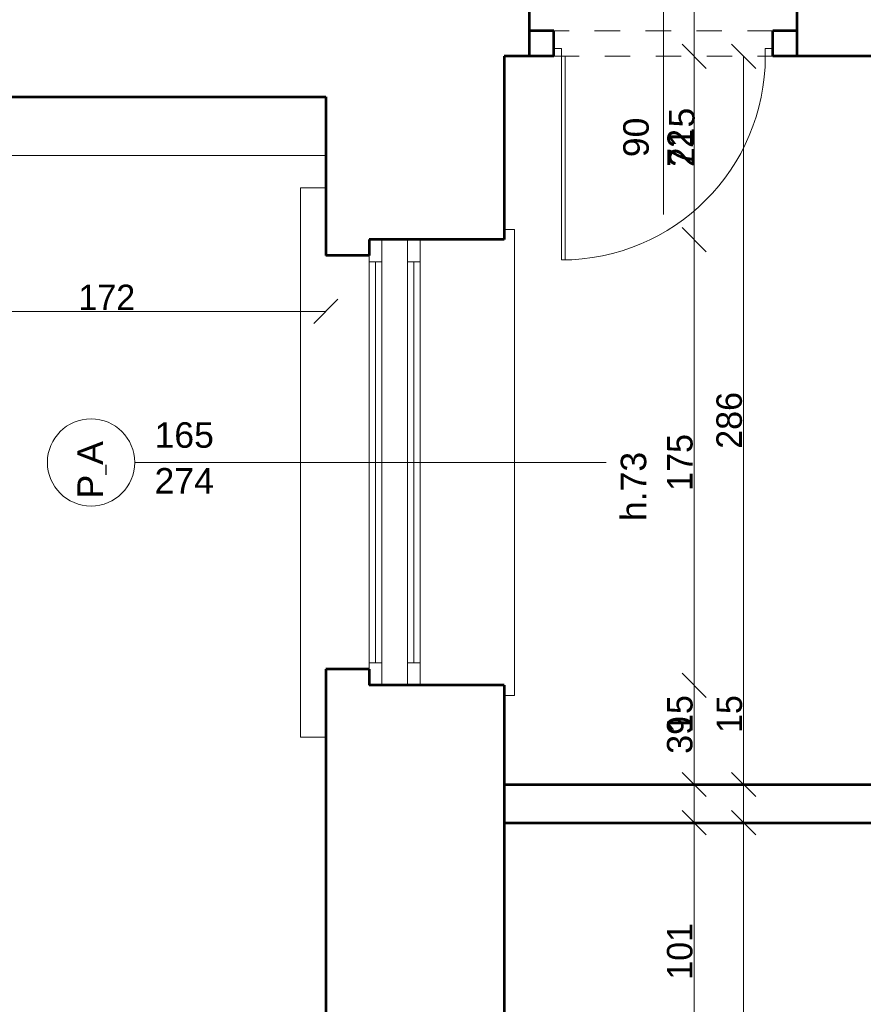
# Model space of a CAD drawing. Header units: inches. Extents: x -21887 to 84279, y -131485 to 67836.
# Tile 103 of 256: x 45229 to 48540, y -30672 to -26806. Entities that reach past the tile are written whole.
import ezdxf

# ---------------------------------------------------------------- set-up
doc = ezdxf.new("R2010")
doc.units = ezdxf.units.IN
doc.header["$MEASUREMENT"] = 0
doc.linetypes.add('Dashed copy', pattern=[200, 100, -100])
doc.layers.get('0').update_dxf_attribs({"lineweight": 13})
doc.layers.get('Defpoints').update_dxf_attribs({"lineweight": 13})
for name, color, linetype, lineweight in [('AI_MURY', 7, 'Continuous', 53), ('Dimensioning', 7, 'Continuous', 13), ('DRZWI', 7, 'Continuous', 13), ('dzialowki', 7, 'Continuous', 53), ('PODCIAGI', 7, 'Continuous', 13)]:
    doc.layers.add(name, color=color, linetype=linetype, lineweight=lineweight)
doc.styles.add('GENERATED_STYLE_7', font='txt')
doc.styles.add('Style-Courier New', font='txt')
doc.dimstyles.new('Dimstyle_4', dxfattribs={"dimtxt": 100, "dimasz": 95, "dimexe": 0, "dimexo": 0, "dimgap": 0.09, "dimtad": 1, "dimdec": 0, "dimlfac": 0.1, "dimzin": 0, "dimdsep": 46, "dimlunit": 5, "dimtxsty": 'GENERATED_STYLE_7', "dimblk": 'ARROWHEAD_6', "dimcen": 0.09, "dimclrd": 161, "dimclre": 161, "dimclrt": 7, "dimadec": 0, "dimazin": 0, "dimtfac": 1, "dimtdec": 0, "dimtmove": 0, "dimatfit": 3, "dimfxl": 0, "dimtolj": 1, "dimtzin": 0, "dimarcsym": 0})
doc.dimstyles.new('Dimstyle_5', dxfattribs={"dimtxt": 100, "dimasz": 95, "dimexe": 0.18, "dimexo": 0, "dimgap": 0.09, "dimtad": 1, "dimtih": 1, "dimtoh": 1, "dimdec": 0, "dimlfac": 0.1, "dimzin": 0, "dimdsep": 46, "dimlunit": 5, "dimtxsty": 'GENERATED_STYLE_7', "dimblk": 'ARROWHEAD_6', "dimcen": 0.09, "dimclrd": 161, "dimclre": 161, "dimclrt": 7, "dimadec": 0, "dimazin": 0, "dimtfac": 1, "dimtdec": 0, "dimtmove": 0, "dimatfit": 3, "dimfxl": 0, "dimtolj": 1, "dimtzin": 0, "dimarcsym": 0})
doc.dimstyles.new('Dimstyle_6', dxfattribs={"dimtxt": 100, "dimasz": 95, "dimexe": 0.18, "dimexo": 0, "dimgap": 0.09, "dimtad": 1, "dimdec": 0, "dimlfac": 0.1, "dimzin": 0, "dimdsep": 46, "dimlunit": 5, "dimtxsty": 'GENERATED_STYLE_7', "dimblk": 'ARROWHEAD_6', "dimcen": 0.09, "dimclrd": 161, "dimclre": 161, "dimclrt": 7, "dimadec": 0, "dimazin": 0, "dimtfac": 1, "dimtdec": 0, "dimtmove": 2, "dimatfit": 3, "dimfxl": 0, "dimtolj": 1, "dimtzin": 0, "dimarcsym": 0})

# ---------------------------------------------------------------- blocks, each defined once
blk = doc.blocks.new('ARROWHEAD_6')
at = {"color": 0, "linetype": 'Continuous'}
for p, q in [((-0.5, -0.5), (0.5, 0.5)), ((0, 0), (-1, 0))]:
    blk.add_line(p, q, dxfattribs=at)
blk = doc.blocks.new('*U182')
at = {"layer": 'Defpoints', "color": 0, "linetype": 'Continuous'}
for p in [(-270, -28359.3), (57180.5, -28359.3), (57180.5, -32109.3)]:
    blk.add_point(p, dxfattribs=at)
at = {"layer": 'Dimensioning', "color": 161, "linetype": 'Continuous', "lineweight": -2}
for p, q in [((-269.9, -28359.3), (-270, -28359.3)), ((-270, -32014.3), (-270, -28454.3)), ((-269.9, -32109.3), (-270, -32109.3))]:
    blk.add_line(p, q, dxfattribs=at)
at = {"layer": 'Dimensioning', "color": 161, "linetype": 'Continuous', "lineweight": -2, "xscale": 95, "yscale": 95, "zscale": 95}
for p, rotation in [((-270, -28359.3), 90), ((-270, -32109.3), 270)]:
    blk.add_blockref('ARROWHEAD_6', p, dxfattribs=dict(at, rotation=rotation))
at = {"layer": 'Dimensioning', "color": 7, "linetype": 'Continuous', "insert": (-326.3, -30234.3), "char_height": 100, "attachment_point": 5, "rotation": 90, "style": 'GENERATED_STYLE_7'}
blk.add_mtext('375', dxfattribs=at)
blk = doc.blocks.new('*D1912')
at = {"layer": 'Defpoints'}
for p in [(-270, -28359.3), (57180.5, -28359.3), (-270, -30234.3), (57180.5, -32109.3)]:
    blk.add_point(p, dxfattribs=at)
at = {"layer": 'Dimensioning', "color": 161, "linetype": 'Continuous'}
blk.add_blockref('*U182', (0, 0), dxfattribs=at)
blk = doc.blocks.new('*U183')
at = {"layer": 'Defpoints', "color": 0, "linetype": 'Continuous'}
for p in [(-270, -24609.3), (56990.5, -24609.3), (57180.5, -28359.3)]:
    blk.add_point(p, dxfattribs=at)
at = {"layer": 'Dimensioning', "color": 161, "linetype": 'Continuous', "lineweight": -2}
for p, q in [((-269.9, -24609.3), (-270, -24609.3)), ((-270, -28264.3), (-270, -24704.3)), ((-269.9, -28359.3), (-270, -28359.3))]:
    blk.add_line(p, q, dxfattribs=at)
at = {"layer": 'Dimensioning', "color": 161, "linetype": 'Continuous', "lineweight": -2, "xscale": 95, "yscale": 95, "zscale": 95}
for p, rotation in [((-270, -24609.3), 90), ((-270, -28359.3), 270)]:
    blk.add_blockref('ARROWHEAD_6', p, dxfattribs=dict(at, rotation=rotation))
at = {"layer": 'Dimensioning', "color": 7, "linetype": 'Continuous', "insert": (-326.3, -26484.3), "char_height": 100, "attachment_point": 5, "rotation": 90, "style": 'GENERATED_STYLE_7'}
blk.add_mtext('375', dxfattribs=at)
blk = doc.blocks.new('*D1913')
at = {"layer": 'Defpoints'}
for p in [(-270, -24609.3), (56990.5, -24609.3), (-270, -26484.3), (57180.5, -28359.3)]:
    blk.add_point(p, dxfattribs=at)
at = {"layer": 'Dimensioning', "color": 161, "linetype": 'Continuous'}
blk.add_blockref('*U183', (0, 0), dxfattribs=at)
blk = doc.blocks.new('*U366')
at = {"layer": 'Defpoints', "color": 0, "linetype": 'Continuous'}
for p in [(48070.6, -29959.3), (48070.6, -29959.3), (48070.6, -33269.3)]:
    blk.add_point(p, dxfattribs=at)
at = {"layer": 'Dimensioning', "color": 161, "linetype": 'Continuous', "lineweight": -2}
blk.add_line((48070.6, -33174.3), (48070.6, -30054.3), dxfattribs=at)
at = {"layer": 'Dimensioning', "color": 161, "linetype": 'Continuous', "lineweight": -2, "xscale": 95, "yscale": 95, "zscale": 95}
for p, rotation in [((48070.6, -29959.3), 90), ((48070.6, -33269.3), 270)]:
    blk.add_blockref('ARROWHEAD_6', p, dxfattribs=dict(at, rotation=rotation))
at = {"layer": 'Dimensioning', "color": 7, "linetype": 'Continuous', "insert": (48014.3, -31614.3), "char_height": 100, "attachment_point": 5, "rotation": 90, "style": 'GENERATED_STYLE_7'}
blk.add_mtext('331', dxfattribs=at)
blk = doc.blocks.new('*D2313')
at = {"layer": 'Defpoints'}
for p in [(48070.6, -29959.3), (48070.6, -29959.3), (48070.6, -31614.3), (48070.6, -33269.3)]:
    blk.add_point(p, dxfattribs=at)
at = {"layer": 'Dimensioning', "color": 161, "linetype": 'Continuous'}
blk.add_blockref('*U366', (0, 0), dxfattribs=at)
blk = doc.blocks.new('*U367')
at = {"layer": 'Defpoints', "color": 0, "linetype": 'Continuous'}
for p in [(48070.6, -29809.3), (48070.6, -29809.3), (48070.6, -29959.3)]:
    blk.add_point(p, dxfattribs=at)
at = {"layer": 'Dimensioning', "color": 161, "linetype": 'Continuous', "lineweight": -2}
for p, q in [((48070.6, -29714.3), (48070.6, -29445.9)), ((48070.6, -29959.3), (48070.6, -29809.3)), ((48070.6, -30054.3), (48070.6, -30149.3))]:
    blk.add_line(p, q, dxfattribs=at)
at = {"layer": 'Dimensioning', "color": 161, "linetype": 'Continuous', "lineweight": -2, "xscale": 95, "yscale": 95, "zscale": 95}
for p, rotation in [((48070.6, -29809.3), 270), ((48070.6, -29959.3), 90)]:
    blk.add_blockref('ARROWHEAD_6', p, dxfattribs=dict(at, rotation=rotation))
at = {"layer": 'Dimensioning', "color": 7, "linetype": 'Continuous', "insert": (48014.9, -29532.6), "char_height": 100, "attachment_point": 5, "rotation": 90, "style": 'GENERATED_STYLE_7'}
blk.add_mtext('15', dxfattribs=at)
blk = doc.blocks.new('*D2314')
at = {"layer": 'Defpoints'}
for p in [(48070.6, -29532.6), (48070.6, -29809.3), (48070.6, -29809.3), (48070.6, -29959.3)]:
    blk.add_point(p, dxfattribs=at)
at = {"layer": 'Dimensioning', "color": 161, "linetype": 'Continuous'}
blk.add_blockref('*U367', (0, 0), dxfattribs=at)
blk = doc.blocks.new('*U368')
at = {"layer": 'Defpoints', "color": 0, "linetype": 'Continuous'}
for p in [(48070.6, -26949.3), (48280.5, -26949.3), (48070.6, -29809.3)]:
    blk.add_point(p, dxfattribs=at)
at = {"layer": 'Dimensioning', "color": 161, "linetype": 'Continuous', "lineweight": -2}
for p, q in [((48070.8, -26949.3), (48070.6, -26949.3)), ((48070.6, -29714.3), (48070.6, -27044.3))]:
    blk.add_line(p, q, dxfattribs=at)
at = {"layer": 'Dimensioning', "color": 161, "linetype": 'Continuous', "lineweight": -2, "xscale": 95, "yscale": 95, "zscale": 95}
for p, rotation in [((48070.6, -26949.3), 90), ((48070.6, -29809.3), 270)]:
    blk.add_blockref('ARROWHEAD_6', p, dxfattribs=dict(at, rotation=rotation))
at = {"layer": 'Dimensioning', "color": 7, "linetype": 'Continuous', "insert": (48014.3, -28379.3), "char_height": 100, "attachment_point": 5, "rotation": 90, "style": 'GENERATED_STYLE_7'}
blk.add_mtext('286', dxfattribs=at)
blk = doc.blocks.new('*D2315')
at = {"layer": 'Defpoints'}
for p in [(48070.6, -26949.3), (48280.5, -26949.3), (48070.6, -28379.3), (48070.6, -29809.3)]:
    blk.add_point(p, dxfattribs=at)
at = {"layer": 'Dimensioning', "color": 161, "linetype": 'Continuous'}
blk.add_blockref('*U368', (0, 0), dxfattribs=at)
blk = doc.blocks.new('*U375')
at = {"layer": 'Defpoints', "color": 0, "linetype": 'Continuous'}
for p in [(-3768.9, -27324.3), (62095.5, -27324.3), (62070.5, -30824.3)]:
    blk.add_point(p, dxfattribs=at)
at = {"layer": 'Dimensioning', "color": 161, "linetype": 'Continuous', "lineweight": -2}
for p, q in [((-3768.7, -27324.3), (-3768.9, -27324.3)), ((-3768.9, -30729.3), (-3768.9, -27419.3)), ((-3768.7, -30824.3), (-3768.9, -30824.3))]:
    blk.add_line(p, q, dxfattribs=at)
at = {"layer": 'Dimensioning', "color": 161, "linetype": 'Continuous', "lineweight": -2, "xscale": 95, "yscale": 95, "zscale": 95}
for p, rotation in [((-3768.9, -27324.3), 90), ((-3768.9, -30824.3), 270)]:
    blk.add_blockref('ARROWHEAD_6', p, dxfattribs=dict(at, rotation=rotation))
at = {"layer": 'Dimensioning', "color": 7, "linetype": 'Continuous', "insert": (-3825.2, -29074.3), "char_height": 100, "attachment_point": 5, "rotation": 90, "style": 'GENERATED_STYLE_7'}
blk.add_mtext('350', dxfattribs=at)
blk = doc.blocks.new('*D2395')
at = {"layer": 'Defpoints'}
for p in [(-3768.9, -27324.3), (62095.5, -27324.3), (-3768.9, -29074.3), (62070.5, -30824.3)]:
    blk.add_point(p, dxfattribs=at)
at = {"layer": 'Dimensioning', "color": 161, "linetype": 'Continuous'}
blk.add_blockref('*U375', (0, 0), dxfattribs=at)
blk = doc.blocks.new('*U376')
at = {"layer": 'Defpoints', "color": 0, "linetype": 'Continuous'}
for p in [(-3768.9, -23758.2), (61880.5, -23758.2), (62095.5, -27324.3)]:
    blk.add_point(p, dxfattribs=at)
at = {"layer": 'Dimensioning', "color": 161, "linetype": 'Continuous', "lineweight": -2}
for p, q in [((-3768.7, -23758.2), (-3768.9, -23758.2)), ((-3768.9, -27229.3), (-3768.9, -23853.2)), ((-3768.7, -27324.3), (-3768.9, -27324.3))]:
    blk.add_line(p, q, dxfattribs=at)
at = {"layer": 'Dimensioning', "color": 161, "linetype": 'Continuous', "lineweight": -2, "xscale": 95, "yscale": 95, "zscale": 95}
for p, rotation in [((-3768.9, -23758.2), 90), ((-3768.9, -27324.3), 270)]:
    blk.add_blockref('ARROWHEAD_6', p, dxfattribs=dict(at, rotation=rotation))
at = {"layer": 'Dimensioning', "color": 7, "linetype": 'Continuous', "insert": (-3825.2, -25541.2), "char_height": 100, "attachment_point": 5, "rotation": 90, "style": 'GENERATED_STYLE_7'}
blk.add_mtext('357', dxfattribs=at)
blk = doc.blocks.new('*U1772')
at = {"layer": 'Defpoints'}
for p in [(-2777.6, -24404.3), (62871.9, -24404.3), (-2777.6, -25541.2), (63086.9, -27970.5)]:
    blk.add_point(p, dxfattribs=at)
at = {"layer": 'Dimensioning', "color": 161, "linetype": 'Continuous'}
blk.add_blockref('*U376', (991.3, -646.2), dxfattribs=at)
blk = doc.blocks.new('*D2396')
at = {"layer": 'Defpoints'}
for p in [(-2777.6, 0), (-2777.6, -24404.3), (62871.9, -24404.3), (63086.9, -27970.5)]:
    blk.add_point(p, dxfattribs=at)
at = {"layer": 'Dimensioning', "color": 161, "linetype": 'Continuous'}
blk.add_blockref('*U1772', (0, 0), dxfattribs=at)
blk = doc.blocks.new('*U1329')
at = {"layer": 'Defpoints', "color": 0, "linetype": 'Continuous'}
for p in [(46430.5, -27109.3), (44710.5, -27332.4), (46430.5, -27951.3)]:
    blk.add_point(p, dxfattribs=at)
at = {"layer": 'Dimensioning', "color": 161, "linetype": 'Continuous', "lineweight": -2}
for p, q in [((44710.5, -27951.1), (44710.5, -27951.4)), ((44805.5, -27951.3), (46335.5, -27951.3)), ((46430.5, -27951.1), (46430.5, -27951.4))]:
    blk.add_line(p, q, dxfattribs=at)
at = {"layer": 'Dimensioning', "color": 161, "linetype": 'Continuous', "lineweight": -2, "xscale": 95, "yscale": 95, "zscale": 95, "rotation": 180}
blk.add_blockref('ARROWHEAD_6', (44710.5, -27951.3), dxfattribs=at)
at = {"layer": 'Dimensioning', "color": 161, "linetype": 'Continuous', "lineweight": -2, "xscale": 95, "yscale": 95, "zscale": 95}
blk.add_blockref('ARROWHEAD_6', (46430.5, -27951.3), dxfattribs=at)
at = {"layer": 'Dimensioning', "color": 7, "linetype": 'Continuous', "insert": (45570.5, -27896.2), "char_height": 100, "attachment_point": 5, "style": 'GENERATED_STYLE_7'}
blk.add_mtext('172', dxfattribs=at)
blk = doc.blocks.new('*D2491')
at = {"layer": 'Defpoints'}
for p in [(46430.5, -27109.3), (44710.5, -27332.4), (45570.5, -27951.3), (46430.5, -27951.3)]:
    blk.add_point(p, dxfattribs=at)
at = {"layer": 'Dimensioning', "color": 161, "linetype": 'Continuous'}
blk.add_blockref('*U1329', (0, 0), dxfattribs=at)
blk = doc.blocks.new('*U459')
at = {"layer": 'Defpoints', "color": 0, "linetype": 'Continuous'}
for p in [(47876.5, -29959.3), (47979.1, -29959.3), (46800.5, -30969.3)]:
    blk.add_point(p, dxfattribs=at)
at = {"layer": 'Dimensioning', "color": 161, "linetype": 'Continuous', "lineweight": -2}
for p, q in [((47876.7, -29959.3), (47876.5, -29959.3)), ((47876.5, -30874.3), (47876.5, -30054.3)), ((47876.4, -30969.3), (47876.5, -30969.3))]:
    blk.add_line(p, q, dxfattribs=at)
at = {"layer": 'Dimensioning', "color": 161, "linetype": 'Continuous', "lineweight": -2, "xscale": 95, "yscale": 95, "zscale": 95}
for p, rotation in [((47876.5, -29959.3), 90), ((47876.5, -30969.3), 270)]:
    blk.add_blockref('ARROWHEAD_6', p, dxfattribs=dict(at, rotation=rotation))
at = {"layer": 'Dimensioning', "color": 7, "linetype": 'Continuous', "insert": (47820.3, -30464.3), "char_height": 100, "attachment_point": 5, "rotation": 90, "style": 'GENERATED_STYLE_7'}
blk.add_mtext('101', dxfattribs=at)
blk = doc.blocks.new('*D2629')
at = {"layer": 'Defpoints'}
for p in [(47876.5, -29959.3), (47979.1, -29959.3), (47876.5, -30464.3), (46800.5, -30969.3)]:
    blk.add_point(p, dxfattribs=at)
at = {"layer": 'Dimensioning', "color": 161, "linetype": 'Continuous'}
blk.add_blockref('*U459', (0, 0), dxfattribs=at)
blk = doc.blocks.new('*U460')
at = {"layer": 'Defpoints', "color": 0, "linetype": 'Continuous'}
for p in [(47876.5, -29809.3), (47979.1, -29809.3), (47979.1, -29959.3)]:
    blk.add_point(p, dxfattribs=at)
at = {"layer": 'Dimensioning', "color": 161, "linetype": 'Continuous', "lineweight": -2}
for p, q in [((47876.5, -29714.3), (47876.5, -29445.9)), ((47876.7, -29809.3), (47876.5, -29809.3)), ((47876.5, -29959.3), (47876.5, -29809.3)), ((47876.7, -29959.3), (47876.5, -29959.3)), ((47876.5, -30054.3), (47876.5, -30149.3))]:
    blk.add_line(p, q, dxfattribs=at)
at = {"layer": 'Dimensioning', "color": 161, "linetype": 'Continuous', "lineweight": -2, "xscale": 95, "yscale": 95, "zscale": 95}
for p, rotation in [((47876.5, -29809.3), 270), ((47876.5, -29959.3), 90)]:
    blk.add_blockref('ARROWHEAD_6', p, dxfattribs=dict(at, rotation=rotation))
at = {"layer": 'Dimensioning', "color": 7, "linetype": 'Continuous', "insert": (47820.8, -29532.6), "char_height": 100, "attachment_point": 5, "rotation": 90, "style": 'GENERATED_STYLE_7'}
blk.add_mtext('15', dxfattribs=at)
blk = doc.blocks.new('*D2630')
at = {"layer": 'Defpoints'}
for p in [(47876.5, -29532.6), (47876.5, -29809.3), (47979.1, -29809.3), (47979.1, -29959.3)]:
    blk.add_point(p, dxfattribs=at)
at = {"layer": 'Dimensioning', "color": 161, "linetype": 'Continuous'}
blk.add_blockref('*U460', (0, 0), dxfattribs=at)
blk = doc.blocks.new('*U461')
at = {"layer": 'Defpoints', "color": 0, "linetype": 'Continuous'}
for p in [(46800.5, -29419.3), (47876.5, -29419.3), (47979.1, -29809.3)]:
    blk.add_point(p, dxfattribs=at)
at = {"layer": 'Dimensioning', "color": 161, "linetype": 'Continuous', "lineweight": -2}
for p, q in [((47876.4, -29419.3), (47876.5, -29419.3)), ((47876.5, -29714.3), (47876.5, -29514.3)), ((47876.7, -29809.3), (47876.5, -29809.3))]:
    blk.add_line(p, q, dxfattribs=at)
at = {"layer": 'Dimensioning', "color": 161, "linetype": 'Continuous', "lineweight": -2, "xscale": 95, "yscale": 95, "zscale": 95}
for p, rotation in [((47876.5, -29419.3), 90), ((47876.5, -29809.3), 270)]:
    blk.add_blockref('ARROWHEAD_6', p, dxfattribs=dict(at, rotation=rotation))
at = {"layer": 'Dimensioning', "color": 7, "linetype": 'Continuous', "insert": (47820.3, -29614.3), "char_height": 100, "attachment_point": 5, "rotation": 90, "style": 'GENERATED_STYLE_7'}
blk.add_mtext('39', dxfattribs=at)
blk = doc.blocks.new('*D2631')
at = {"layer": 'Defpoints'}
for p in [(46800.5, -29419.3), (47876.5, -29419.3), (47876.5, -29614.3), (47979.1, -29809.3)]:
    blk.add_point(p, dxfattribs=at)
at = {"layer": 'Dimensioning', "color": 161, "linetype": 'Continuous'}
blk.add_blockref('*U461', (0, 0), dxfattribs=at)
blk = doc.blocks.new('*U462')
at = {"layer": 'Defpoints', "color": 0, "linetype": 'Continuous'}
for p in [(46800.5, -27669.3), (47876.5, -27669.3), (46800.5, -29419.3)]:
    blk.add_point(p, dxfattribs=at)
at = {"layer": 'Dimensioning', "color": 161, "linetype": 'Continuous', "lineweight": -2}
for p, q in [((47876.4, -27669.3), (47876.5, -27669.3)), ((47876.5, -29324.3), (47876.5, -27764.3)), ((47876.4, -29419.3), (47876.5, -29419.3))]:
    blk.add_line(p, q, dxfattribs=at)
at = {"layer": 'Dimensioning', "color": 161, "linetype": 'Continuous', "lineweight": -2, "xscale": 95, "yscale": 95, "zscale": 95}
for p, rotation in [((47876.5, -27669.3), 90), ((47876.5, -29419.3), 270)]:
    blk.add_blockref('ARROWHEAD_6', p, dxfattribs=dict(at, rotation=rotation))
at = {"layer": 'Dimensioning', "color": 7, "linetype": 'Continuous', "insert": (47820.8, -28544.3), "char_height": 100, "attachment_point": 5, "rotation": 90, "style": 'GENERATED_STYLE_7'}
blk.add_mtext('175', dxfattribs=at)
blk = doc.blocks.new('*D2632')
at = {"layer": 'Defpoints'}
for p in [(46800.5, -27669.3), (47876.5, -27669.3), (47876.5, -28544.3), (46800.5, -29419.3)]:
    blk.add_point(p, dxfattribs=at)
at = {"layer": 'Dimensioning', "color": 161, "linetype": 'Continuous'}
blk.add_blockref('*U462', (0, 0), dxfattribs=at)
blk = doc.blocks.new('*U981')
at = {"layer": 'Defpoints', "color": 0, "linetype": 'Continuous'}
for p in [(47876.5, -26949.3), (47979.1, -26949.3), (46800.5, -27669.3)]:
    blk.add_point(p, dxfattribs=at)
at = {"layer": 'Dimensioning', "color": 161, "linetype": 'Continuous', "lineweight": -2}
for p, q in [((47876.7, -26949.3), (47876.4, -26949.3)), ((47876.5, -27574.3), (47876.5, -27044.3)), ((47876.4, -27669.3), (47876.7, -27669.3))]:
    blk.add_line(p, q, dxfattribs=at)
at = {"layer": 'Dimensioning', "color": 161, "linetype": 'Continuous', "lineweight": -2, "xscale": 95, "yscale": 95, "zscale": 95}
for p, rotation in [((47876.5, -26949.3), 90), ((47876.5, -27669.3), 270)]:
    blk.add_blockref('ARROWHEAD_6', p, dxfattribs=dict(at, rotation=rotation))
at = {"layer": 'Dimensioning', "color": 7, "linetype": 'Continuous', "insert": (47821.4, -27309.3), "char_height": 100, "attachment_point": 5, "rotation": 90, "style": 'GENERATED_STYLE_7'}
blk.add_mtext('72', dxfattribs=at)
blk = doc.blocks.new('*D2633')
at = {"layer": 'Defpoints'}
for p in [(47876.5, -26949.3), (47979.1, -26949.3), (47821.4, -27385.9), (46800.5, -27669.3)]:
    blk.add_point(p, dxfattribs=at)
at = {"layer": 'Dimensioning', "color": 161, "linetype": 'Continuous'}
blk.add_blockref('*U981', (0, 0), dxfattribs=at)
blk = doc.blocks.new('*U463')
at = {"layer": 'Defpoints', "color": 0, "linetype": 'Continuous'}
for p in [(47876.5, -26299.3), (47979.1, -26299.3), (47979.1, -26949.3)]:
    blk.add_point(p, dxfattribs=at)
at = {"layer": 'Dimensioning', "color": 161, "linetype": 'Continuous', "lineweight": -2}
for p, q in [((47876.7, -26299.3), (47876.5, -26299.3)), ((47876.5, -26854.3), (47876.5, -26394.3)), ((47876.7, -26949.3), (47876.5, -26949.3))]:
    blk.add_line(p, q, dxfattribs=at)
at = {"layer": 'Dimensioning', "color": 161, "linetype": 'Continuous', "lineweight": -2, "xscale": 95, "yscale": 95, "zscale": 95}
for p, rotation in [((47876.5, -26299.3), 90), ((47876.5, -26949.3), 270)]:
    blk.add_blockref('ARROWHEAD_6', p, dxfattribs=dict(at, rotation=rotation))
at = {"layer": 'Dimensioning', "color": 7, "linetype": 'Continuous', "insert": (47820.3, -26624.3), "char_height": 100, "attachment_point": 5, "rotation": 90, "style": 'GENERATED_STYLE_7'}
blk.add_mtext('65', dxfattribs=at)
blk = doc.blocks.new('*D2634')
at = {"layer": 'Defpoints'}
for p in [(47876.5, -26299.3), (47979.1, -26299.3), (47876.5, -26624.3), (47979.1, -26949.3)]:
    blk.add_point(p, dxfattribs=at)
at = {"layer": 'Dimensioning', "color": 161, "linetype": 'Continuous'}
blk.add_blockref('*U463', (0, 0), dxfattribs=at)
blk = doc.blocks.new('*U1763')
at = {"layer": 'Defpoints', "color": 0, "linetype": 'Continuous'}
for p in [(43285.5, -25769.3), (46280.5, -43809.3), (46280.5, -47318.2)]:
    blk.add_point(p, dxfattribs=at)
at = {"layer": 'Dimensioning', "color": 161, "linetype": 'Continuous', "lineweight": -2}
for p, q in [((43285.5, -47318.1), (43285.5, -47318.4)), ((43380.5, -47318.2), (46185.5, -47318.2)), ((46280.5, -47318.1), (46280.5, -47318.4))]:
    blk.add_line(p, q, dxfattribs=at)
at = {"layer": 'Dimensioning', "color": 161, "linetype": 'Continuous', "lineweight": -2, "xscale": 95, "yscale": 95, "zscale": 95, "rotation": 180}
blk.add_blockref('ARROWHEAD_6', (43285.5, -47318.2), dxfattribs=at)
at = {"layer": 'Dimensioning', "color": 161, "linetype": 'Continuous', "lineweight": -2, "xscale": 95, "yscale": 95, "zscale": 95}
blk.add_blockref('ARROWHEAD_6', (46280.5, -47318.2), dxfattribs=at)
at = {"layer": 'Dimensioning', "color": 7, "linetype": 'Continuous', "insert": (44783, -47261.9), "char_height": 100, "attachment_point": 5, "style": 'GENERATED_STYLE_7'}
blk.add_mtext('299', dxfattribs=at)
blk = doc.blocks.new('*D3472')
at = {"layer": 'Defpoints'}
for p in [(43285.5, -25769.3), (46280.5, -43809.3), (44783, -47318.2), (46280.5, -47318.2)]:
    blk.add_point(p, dxfattribs=at)
at = {"layer": 'Dimensioning', "color": 161, "linetype": 'Continuous'}
blk.add_blockref('*U1763', (0, 0), dxfattribs=at)

msp = doc.modelspace()

# ---------------------------------------------------------------- linework, layer by layer
at = {"layer": 'AI_MURY', "color": 7, "linetype": 'Continuous'}
for p, q in [((47230.5, -26949.3), (47230.5, -26299.3)), ((48280.5, -26949.3), (48280.5, -26299.3)), ((47230.5, -26949.3), (47130.5, -26949.3)), ((47130.5, -26949.3), (47130.5, -27669.3)), ((53130.5, -26949.3), (48280.5, -26949.3)), ((44990.5, -27109.3), (46430.5, -27109.3)), ((46430.5, -27109.3), (46430.5, -27731.8)), ((46600.5, -27669.3), (46600.5, -27731.8)), ((47130.5, -27669.3), (46600.5, -27669.3)), ((46600.5, -27731.8), (46430.5, -27731.8)), ((46600.5, -29356.8), (46430.5, -29356.8)), ((46430.5, -29356.8), (46430.5, -31031.8)), ((46600.5, -29356.8), (46600.5, -29419.3)), ((47130.5, -29419.3), (46600.5, -29419.3)), ((47130.5, -29419.3), (47130.5, -30969.3))]:
    msp.add_line(p, q, dxfattribs=at)
at = {"layer": 'DRZWI', "color": 251, "linetype": 'Continuous'}
for p, q in [((46330.5, -27465.4), (46330.5, -29623.2)), ((46330.5, -27465.4), (46430.5, -27465.4)), ((47130.5, -27629.3), (47170.5, -27629.3)), ((47170.5, -27629.3), (47170.5, -29459.3)), ((47130.5, -29459.3), (47170.5, -29459.3)), ((46330.5, -29623.2), (46430.5, -29623.2))]:
    msp.add_line(p, q, dxfattribs=at)
at = {"layer": 'DRZWI', "color": 220, "linetype": 'Continuous'}
for p, q in [((46650.5, -27756.8), (46650.5, -27669.3)), ((46750.5, -27756.8), (46750.5, -27669.3)), ((46800.5, -27756.8), (46800.5, -27669.3)), ((46600.5, -27756.8), (46600.5, -27731.8)), ((46650.5, -27756.8), (46600.5, -27756.8)), ((46600.5, -27756.8), (46600.5, -29331.8)), ((46625.5, -27756.8), (46625.5, -29331.8)), ((46650.5, -27756.8), (46650.5, -29331.8)), ((46800.5, -27756.8), (46750.5, -27756.8)), ((46750.5, -27756.8), (46750.5, -29331.8)), ((46775.5, -27756.8), (46775.5, -29331.8)), ((46800.5, -27756.8), (46800.5, -29331.8)), ((45680.1, -28544.3), (47530.9, -28544.3)), ((46650.5, -29331.8), (46600.5, -29331.8)), ((46600.5, -29331.8), (46600.5, -29356.8)), ((46650.5, -29331.8), (46650.5, -29419.3)), ((46750.5, -29331.8), (46750.5, -29419.3)), ((46800.5, -29331.8), (46750.5, -29331.8)), ((46800.5, -29331.8), (46800.5, -29419.3))]:
    msp.add_line(p, q, dxfattribs=at)
msp.add_circle((45508.8, -28544.4), 171.3, dxfattribs=at)
at = {"layer": 'dzialowki', "color": 12, "linetype": 'Continuous'}
for p, q in [((47325.5, -26849.3), (47230.5, -26849.3)), ((47325.5, -26949.3), (47325.5, -26849.3)), ((48185.5, -26949.3), (48185.5, -26849.3)), ((48280.5, -26849.3), (48185.5, -26849.3)), ((47325.5, -26949.3), (47230.5, -26949.3)), ((48280.5, -26949.3), (48185.5, -26949.3)), ((47130.5, -29809.3), (51250.5, -29809.3)), ((47130.5, -29959.3), (51250.5, -29959.3))]:
    msp.add_line(p, q, dxfattribs=at)
at = {"layer": 'PODCIAGI', "color": 5, "linetype": 'Continuous'}
for p, q in [((47755.5, -27571), (47755.5, -26671)), ((47325.5, -26919.3), (47355.5, -26919.3)), ((47325.5, -26949.3), (47355.5, -26949.3)), ((47355.5, -26919.3), (47355.5, -26949.3)), ((47355.5, -26949.3), (47370.5, -26949.3)), ((47355.5, -26949.3), (47355.5, -27749.3)), ((47370.5, -26949.3), (47370.5, -27749.3)), ((48155.5, -26919.3), (48155.5, -26949.3)), ((48155.5, -26919.3), (48185.5, -26919.3)), ((48155.5, -26949.3), (48185.5, -26949.3)), ((47355.5, -27749.3), (47370.5, -27749.3))]:
    msp.add_line(p, q, dxfattribs=at)
at = {"layer": 'PODCIAGI', "color": 5, "linetype": 'Dashed copy'}
for p, q in [((48185.5, -26849.3), (47325.5, -26849.3)), ((47325.5, -26949.3), (48185.5, -26949.3))]:
    msp.add_line(p, q, dxfattribs=at)
at = {"layer": 'PODCIAGI', "color": 251, "linetype": 'Continuous'}
msp.add_line((44710.5, -27339.3), (46430.5, -27339.3), dxfattribs=at)
at = {"layer": 'PODCIAGI', "color": 5, "linetype": 'Continuous'}
msp.add_arc((47355.5, -26949.3), 800, 270, 0, dxfattribs=at)

# ---------------------------------------------------------------- texts
at = {"layer": 'DRZWI', "color": 220, "insert": (45758, -28386.7), "char_height": 100, "width": 355.178, "attachment_point": 1, "line_spacing_factor": 1.079079, "style": 'GENERATED_STYLE_7'}
msp.add_mtext('\\fArial|b0|i0|c238|p39;165\\P274', dxfattribs=at)
at = {"layer": 'DRZWI', "color": 220, "char_height": 100, "attachment_point": 1, "rotation": 90, "style": 'GENERATED_STYLE_7'}
for s, insert, width in [('\\fArial|b0|i0|c238|p39;P\\H50.000000;_\\H100.000000;A', (45455.3, -28685.9), 460.117), ('\\fArial|b0|i0|c238|p39;h.73', (47588.2, -28774.7), 460.863)]:
    msp.add_mtext(s, dxfattribs=dict(at, insert=insert, width=width))
at = {"layer": 'PODCIAGI', "color": 5, "insert": (47597.9, -27268), "char_height": 100, "width": 704.483, "attachment_point": 2, "rotation": 90, "line_spacing_factor": 1.079165, "style": 'GENERATED_STYLE_7'}
msp.add_mtext('\\fArial|b0|i0|c238|p39;90\\P215', dxfattribs=at)

# ---------------------------------------------------------------- dimensions: what is measured, and where the dimension line sits
at = {"layer": 'Dimensioning', "color": 161, "linetype": 'Continuous'}
for base, p1, p2, dimstyle, override, picture, middle in [((-2777.6, -24404.3), (63086.9, -27970.5), (62871.9, -24404.3), 'Dimstyle_4', {"dimtxsty": 'Style-Courier New', "dimclrd": 0, "dimclre": 161, "dimlwe": 0}, '*D2396', (-2777.6, 0)), ((-270, -24609.3), (57180.5, -28359.3), (56990.5, -24609.3), 'Dimstyle_4', {"dimtxsty": 'Style-Courier New', "dimclrd": 0, "dimclre": 161, "dimlwe": 0}, '*D1913', (-270, -26484.3)), ((47876.5, -26299.3), (47979.1, -26949.3), (47979.1, -26299.3), 'Dimstyle_4', {"dimtxsty": 'Style-Courier New', "dimclrd": 0, "dimclre": 161, "dimlwe": 0}, '*D2634', (47876.5, -26624.3)), ((47876.5, -26949.3), (46800.5, -27669.3), (47979.1, -26949.3), 'Dimstyle_6', {"dimtad": 0, "dimtxsty": 'Style-Courier New', "dimclrd": 0, "dimclre": 161, "dimlwe": 0}, '*D2633', (47821.4, -27385.9)), ((48070.6, -26949.3), (48070.6, -29809.3), (48280.5, -26949.3), 'Dimstyle_4', {"dimtxsty": 'Style-Courier New', "dimclrd": 0, "dimclre": 161, "dimlwe": 0}, '*D2315', (48070.6, -28379.3)), ((-3768.9, -27324.3), (62070.5, -30824.3), (62095.5, -27324.3), 'Dimstyle_4', {"dimtxsty": 'Style-Courier New', "dimclrd": 0, "dimclre": 161, "dimlwe": 0}, '*D2395', (-3768.9, -29074.3)), ((47876.5, -27669.3), (46800.5, -29419.3), (46800.5, -27669.3), 'Dimstyle_4', {"dimtxsty": 'Style-Courier New', "dimclrd": 0, "dimclre": 161, "dimlwe": 0}, '*D2632', (47876.5, -28544.3)), ((-270, -28359.3), (57180.5, -32109.3), (57180.5, -28359.3), 'Dimstyle_4', {"dimtxsty": 'Style-Courier New', "dimclrd": 0, "dimclre": 161, "dimlwe": 0}, '*D1912', (-270, -30234.3)), ((47876.5, -29419.3), (47979.1, -29809.3), (46800.5, -29419.3), 'Dimstyle_4', {"dimtxsty": 'Style-Courier New', "dimclrd": 0, "dimclre": 161, "dimlwe": 0}, '*D2631', (47876.5, -29614.3)), ((47876.5, -29809.3), (47979.1, -29959.3), (47979.1, -29809.3), 'Dimstyle_4', {"dimtxsty": 'Style-Courier New', "dimclrd": 0, "dimclre": 161, "dimlwe": 0}, '*D2630', (47876.5, -29532.6)), ((48070.6, -29809.3), (48070.6, -29959.3), (48070.6, -29809.3), 'Dimstyle_4', {"dimtxsty": 'Style-Courier New', "dimclrd": 0, "dimclre": 161, "dimlwe": 0}, '*D2314', (48070.6, -29532.6)), ((47876.5, -29959.3), (46800.5, -30969.3), (47979.1, -29959.3), 'Dimstyle_4', {"dimtxsty": 'Style-Courier New', "dimclrd": 0, "dimclre": 161, "dimlwe": 0}, '*D2629', (47876.5, -30464.3)), ((48070.6, -29959.3), (48070.6, -33269.3), (48070.6, -29959.3), 'Dimstyle_4', {"dimtxsty": 'Style-Courier New', "dimclrd": 0, "dimclre": 161, "dimlwe": 0}, '*D2313', (48070.6, -31614.3))]:
    dim = msp.add_linear_dim(base=base, p1=p1, p2=p2, angle=90, dimstyle=dimstyle, override=override, dxfattribs=at)
    dim.commit()
    dim.dimension.update_dxf_attribs({"geometry": picture, "text_midpoint": middle, "dimtype": 128})
for base, p1, p2, picture, middle in [((46280.5180538, -47318.2345535), (43285.5180538, -25769.2868952), (46280.5180538, -43809.2868952), '*D3472', (44783.0180538, -47318.2345535)), ((46430.5, -27951.3), (44710.5, -27332.4), (46430.5, -27109.3), '*D2491', (45570.5, -27951.3))]:
    dim = msp.add_linear_dim(base=base, p1=p1, p2=p2, dimstyle='Dimstyle_5', override={"dimtxsty": 'Style-Courier New', "dimclrd": 0, "dimclre": 161, "dimlwe": 0}, dxfattribs=at)
    dim.commit()
    dim.dimension.update_dxf_attribs({"geometry": picture, "text_midpoint": middle, "dimtype": 128})

doc.saveas('drawing.dxf')
